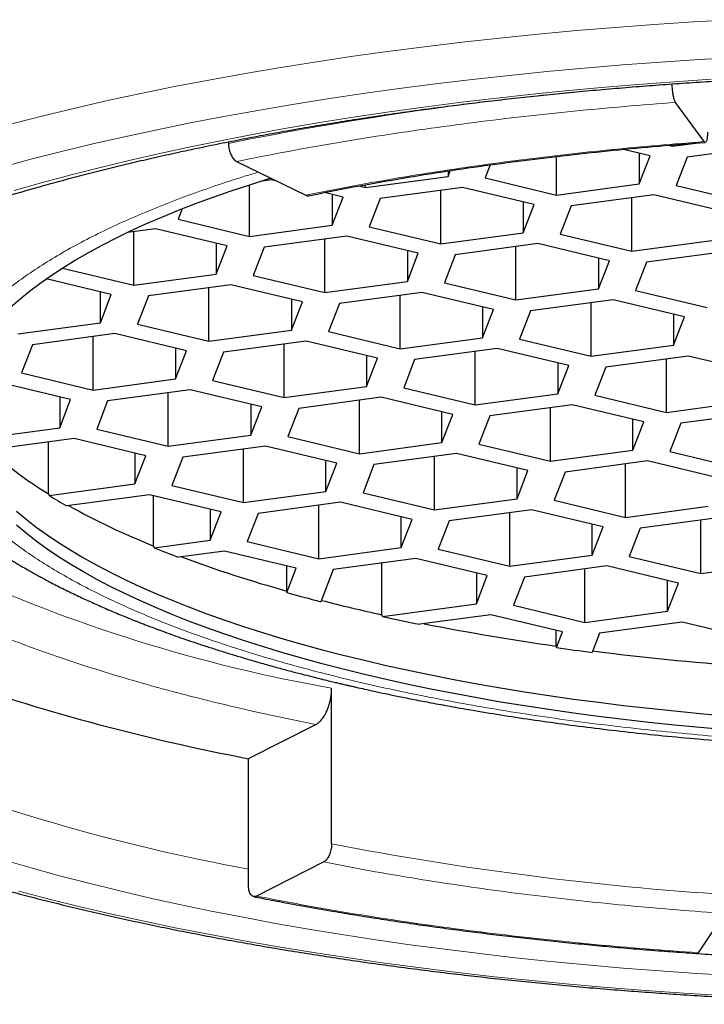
# Model space of a CAD drawing. Header units: millimetres. Extents: x 8 to 688, y 12 to 830.
# Tile 21 of 28: x 345.55 to 350.14, y 794.68 to 801.28. Entities that reach past the tile are written whole.
import ezdxf

# ---------------------------------------------------------------- set-up
doc = ezdxf.new("R2010")
doc.units = ezdxf.units.MM

msp = doc.modelspace()

# ---------------------------------------------------------------- linework, layer by layer
at = {"color": 7, "linetype": 'Continuous', "lineweight": 30}
for p, q in [((350.1369, 800.4621), (349.9459, 800.7248)), ((346.9513, 800.4611), (346.9513, 800.4503)), ((349.8987, 800.4376), (349.9254, 800.4313)), ((349.9254, 800.4313), (350.0802, 800.4521)), ((349.9254, 800.4313), (349.9254, 800.4398)), ((350.5755, 800.4327), (350.023, 800.3583)), ((349.775, 800.3679), (349.597, 800.4105)), ((349.7017, 800.3855), (349.7017, 800.1789)), ((349.7017, 800.1789), (349.775, 800.3679)), ((347.0058, 800.3289), (347.4684, 800.1028)), ((348.7037, 800.3063), (348.6699, 800.2192)), ((349.1492, 800.1045), (349.1492, 800.3628)), ((350.023, 800.3583), (349.9498, 800.1692)), ((348.4219, 800.2288), (348.4369, 800.2676)), ((348.4219, 800.2654), (348.4219, 800.2288)), ((347.0932, 799.8277), (347.0932, 800.1735)), ((347.2396, 800.2058), (347.1616, 800.1952)), ((347.2751, 800.1973), (347.2396, 800.2058)), ((347.8694, 800.1544), (348.4219, 800.2288)), ((347.8694, 800.1544), (347.8694, 800.173)), ((348.6699, 800.2192), (349.1492, 800.1045)), ((349.1492, 800.1045), (349.7017, 800.1789)), ((349.9498, 800.1692), (350.4291, 800.0546)), ((347.7189, 800.0911), (347.5952, 800.1207)), ((347.6457, 800.1086), (347.6457, 799.9021)), ((347.825, 800.165), (347.8694, 800.1544)), ((348.5195, 800.1558), (347.967, 800.0814)), ((348.373, 799.7778), (348.373, 800.1361)), ((348.9988, 800.0412), (348.5195, 800.1558)), ((349.7993, 800.1059), (349.2468, 800.0315)), ((350.2786, 799.9913), (349.7993, 800.1059)), ((347.6457, 799.9021), (347.7189, 800.0911)), ((347.967, 800.0814), (347.8937, 799.8924)), ((348.9255, 800.0587), (348.9255, 799.8521)), ((348.9255, 799.8521), (348.9988, 800.0412)), ((349.6529, 799.7278), (349.6529, 800.0862)), ((346.641, 800.0122), (346.6139, 799.9423)), ((349.2468, 800.0315), (349.1736, 799.8425)), ((346.6139, 799.9423), (347.0932, 799.8277)), ((346.4635, 799.879), (346.2741, 799.8535)), ((346.317, 799.5009), (346.317, 799.8593)), ((346.9427, 799.7644), (346.4635, 799.879)), ((347.0932, 799.8277), (347.6457, 799.9021)), ((347.8937, 799.8924), (348.373, 799.7778)), ((348.373, 799.7778), (348.9255, 799.8521)), ((349.1736, 799.8425), (349.6529, 799.7278)), ((346.8695, 799.7819), (346.8695, 799.5753)), ((347.7433, 799.8291), (347.1908, 799.7547)), ((347.5968, 799.451), (347.5968, 799.8093)), ((348.2226, 799.7144), (347.7433, 799.8291)), ((349.0232, 799.7791), (348.4706, 799.7047)), ((349.5024, 799.6645), (349.0232, 799.7791)), ((349.6529, 799.7278), (350.2054, 799.8022)), ((346.8695, 799.5753), (346.9427, 799.7644)), ((347.1908, 799.7547), (347.1175, 799.5656)), ((348.1494, 799.7319), (348.1494, 799.5254)), ((348.1494, 799.5254), (348.2226, 799.7144)), ((348.4706, 799.7047), (348.3974, 799.5157)), ((348.8767, 799.4011), (348.8767, 799.7594)), ((350.303, 799.7292), (349.7505, 799.6548)), ((349.4292, 799.682), (349.4292, 799.4755)), ((349.4292, 799.4755), (349.5024, 799.6645)), ((349.7505, 799.6548), (349.6772, 799.4658)), ((345.8392, 799.6152), (346.317, 799.5009)), ((346.317, 799.5009), (346.8695, 799.5753)), ((346.1666, 799.4376), (345.7297, 799.5421)), ((347.1175, 799.5656), (347.5968, 799.451)), ((347.5968, 799.451), (348.1494, 799.5254)), ((348.3974, 799.5157), (348.8767, 799.4011)), ((346.0933, 799.2486), (346.0933, 799.4551)), ((346.9671, 799.5023), (346.4146, 799.4279)), ((346.8206, 799.1242), (346.8206, 799.4826)), ((347.4464, 799.3877), (346.9671, 799.5023)), ((348.247, 799.4524), (347.6944, 799.378)), ((348.7263, 799.3377), (348.247, 799.4524)), ((348.8767, 799.4011), (349.4292, 799.4755)), ((349.6772, 799.4658), (350.1565, 799.3511)), ((346.0933, 799.2486), (346.1666, 799.4376)), ((346.4146, 799.4279), (346.3414, 799.2389)), ((347.3732, 799.4052), (347.3732, 799.1986)), ((347.3732, 799.1986), (347.4464, 799.3877)), ((347.6944, 799.378), (347.6212, 799.189)), ((348.1005, 799.0743), (348.1005, 799.4327)), ((349.5268, 799.4025), (348.9743, 799.3281)), ((349.3803, 799.0244), (349.3803, 799.3827)), ((350.0061, 799.2878), (349.5268, 799.4025)), ((348.653, 799.3553), (348.653, 799.1487)), ((348.653, 799.1487), (348.7263, 799.3377)), ((348.9743, 799.3281), (348.9011, 799.139)), ((345.5408, 799.1742), (346.0933, 799.2486)), ((349.9329, 799.3053), (349.9329, 799.0988)), ((349.9329, 799.0988), (350.0061, 799.2878)), ((346.3414, 799.2389), (346.8206, 799.1242)), ((346.8206, 799.1242), (347.3732, 799.1986)), ((347.6212, 799.189), (348.1005, 799.0743)), ((346.1909, 799.1756), (345.6384, 799.1012)), ((346.0445, 798.7975), (346.0445, 799.1558)), ((346.6702, 799.0609), (346.1909, 799.1756)), ((347.4708, 799.1256), (346.9183, 799.0512)), ((347.9501, 799.011), (347.4708, 799.1256)), ((348.1005, 799.0743), (348.653, 799.1487)), ((348.9011, 799.139), (349.3803, 799.0244)), ((345.6384, 799.1012), (345.5652, 798.9121)), ((346.597, 799.0784), (346.597, 798.8719)), ((346.597, 798.8719), (346.6702, 799.0609)), ((346.9183, 799.0512), (346.845, 798.8622)), ((347.3243, 798.7476), (347.3243, 799.1059)), ((348.7506, 799.0757), (348.1981, 799.0013)), ((348.6042, 798.6976), (348.6042, 799.056)), ((349.2299, 798.9611), (348.7506, 799.0757)), ((349.3803, 799.0244), (349.9329, 799.0988)), ((347.8768, 799.0285), (347.8768, 798.8219)), ((347.8768, 798.8219), (347.9501, 799.011)), ((348.1981, 799.0013), (348.1249, 798.8123)), ((349.1567, 798.9786), (349.1567, 798.772)), ((350.0305, 799.0258), (349.478, 798.9514)), ((349.884, 798.6477), (349.884, 799.0061)), ((350.5098, 798.9111), (350.0305, 799.0258)), ((349.1567, 798.772), (349.2299, 798.9611)), ((349.478, 798.9514), (349.4047, 798.7623)), ((345.894, 798.7342), (345.4147, 798.8488)), ((345.5652, 798.9121), (346.0445, 798.7975)), ((346.0445, 798.7975), (346.597, 798.8719)), ((346.845, 798.8622), (347.3243, 798.7476)), ((346.6946, 798.7989), (346.1421, 798.7245)), ((347.1739, 798.6842), (346.6946, 798.7989)), ((347.3243, 798.7476), (347.8768, 798.8219)), ((348.1249, 798.8123), (348.6042, 798.6976)), ((345.8208, 798.7517), (345.8208, 798.5451)), ((345.8208, 798.5451), (345.894, 798.7342)), ((346.1421, 798.7245), (346.0688, 798.5354)), ((346.5481, 798.4208), (346.5481, 798.7792)), ((347.9744, 798.7489), (347.4219, 798.6746)), ((347.828, 798.3709), (347.828, 798.7292)), ((348.4537, 798.6343), (347.9744, 798.7489)), ((348.6042, 798.6976), (349.1567, 798.772)), ((349.4047, 798.7623), (349.884, 798.6477)), ((349.884, 798.6477), (350.4365, 798.7221)), ((347.1006, 798.7017), (347.1006, 798.4952)), ((347.1006, 798.4952), (347.1739, 798.6842)), ((347.4219, 798.6746), (347.3487, 798.4855)), ((348.3805, 798.4453), (348.3805, 798.6518)), ((349.2543, 798.699), (348.7018, 798.6246)), ((349.1078, 798.3209), (349.1078, 798.6793)), ((349.7336, 798.5844), (349.2543, 798.699)), ((350.5341, 798.6491), (349.9816, 798.5747)), ((348.3805, 798.4453), (348.4537, 798.6343)), ((348.7018, 798.6246), (348.6285, 798.4356)), ((349.6603, 798.3953), (349.6603, 798.6019)), ((349.6603, 798.3953), (349.7336, 798.5844)), ((345.2682, 798.4707), (345.8208, 798.5451)), ((346.0688, 798.5354), (346.5481, 798.4208)), ((349.9816, 798.5747), (349.9084, 798.3857)), ((345.9184, 798.4721), (345.3446, 798.3949)), ((346.3977, 798.3575), (345.9184, 798.4721)), ((346.5481, 798.4208), (347.1006, 798.4952)), ((347.3487, 798.4855), (347.828, 798.3709)), ((345.7466, 798.1021), (345.7466, 798.449)), ((347.1983, 798.4222), (346.6457, 798.3478)), ((347.0518, 798.0441), (347.0518, 798.4025)), ((347.6775, 798.3075), (347.1983, 798.4222)), ((347.828, 798.3709), (348.3805, 798.4453)), ((348.6285, 798.4356), (349.1078, 798.3209)), ((349.1078, 798.3209), (349.6603, 798.3953)), ((349.9084, 798.3857), (350.3877, 798.271)), ((346.3245, 798.375), (346.3245, 798.1684)), ((346.3245, 798.1684), (346.3977, 798.3575)), ((346.6457, 798.3478), (346.5725, 798.1588)), ((347.6043, 798.1185), (347.6043, 798.3251)), ((348.4781, 798.3723), (347.9256, 798.2979)), ((348.3316, 797.9942), (348.3316, 798.3525)), ((348.9574, 798.2576), (348.4781, 798.3723)), ((349.7579, 798.3223), (349.2054, 798.2479)), ((350.2372, 798.2077), (349.7579, 798.3223)), ((347.6043, 798.1185), (347.6775, 798.3075)), ((347.9256, 798.2979), (347.8523, 798.1088)), ((348.8842, 798.0686), (348.8842, 798.2751)), ((348.8842, 798.0686), (348.9574, 798.2576)), ((349.6115, 797.9443), (349.6115, 798.3026)), ((349.2054, 798.2479), (349.1322, 798.0589)), ((345.7507, 798.0912), (346.3245, 798.1684)), ((346.5725, 798.1588), (347.0518, 798.0441)), ((345.7466, 798.1021), (345.7507, 798.0912)), ((346.4221, 798.0954), (345.8694, 798.021)), ((346.9014, 797.9808), (346.4221, 798.0954)), ((346.45, 797.7523), (346.45, 798.0887)), ((347.0518, 798.0441), (347.6043, 798.1185)), ((347.8523, 798.1088), (348.3316, 797.9942)), ((348.3316, 797.9942), (348.8842, 798.0686)), ((349.1322, 798.0589), (349.6115, 797.9443)), ((346.8281, 797.9983), (346.8281, 797.7917)), ((347.7019, 798.0455), (347.1494, 797.9711)), ((347.5554, 797.6674), (347.5554, 798.0258)), ((348.1812, 797.9309), (347.7019, 798.0455)), ((348.9818, 797.9956), (348.4292, 797.9212)), ((349.4611, 797.8809), (348.9818, 797.9956)), ((349.6115, 797.9443), (350.164, 798.0186)), ((346.8281, 797.7917), (346.9014, 797.9808)), ((347.1494, 797.9711), (347.0762, 797.7821)), ((348.108, 797.7418), (348.108, 797.9484)), ((348.108, 797.7418), (348.1812, 797.9309)), ((348.8353, 797.6175), (348.8353, 797.9759)), ((350.2616, 797.9456), (349.7091, 797.8713)), ((350.1151, 797.5676), (350.1151, 797.9259)), ((348.4292, 797.9212), (348.356, 797.7321)), ((349.3878, 797.6919), (349.3878, 797.8984)), ((349.3878, 797.6919), (349.4611, 797.8809)), ((349.7091, 797.8713), (349.6358, 797.6822)), ((346.4542, 797.7414), (346.8281, 797.7917)), ((346.45, 797.7523), (346.4542, 797.7414)), ((347.0762, 797.7821), (347.5554, 797.6674)), ((347.5554, 797.6674), (348.108, 797.7418)), ((348.356, 797.7321), (348.8353, 797.6175)), ((346.9257, 797.7187), (346.6176, 797.6773)), ((347.405, 797.6041), (346.9257, 797.7187)), ((348.2056, 797.6688), (347.653, 797.5944)), ((348.6849, 797.5542), (348.2056, 797.6688)), ((348.8353, 797.6175), (349.3878, 797.6919)), ((349.6358, 797.6822), (350.1151, 797.5676)), ((347.3412, 797.4509), (347.3412, 797.6194)), ((347.3419, 797.4411), (347.405, 797.6041)), ((347.653, 797.5944), (347.5698, 797.3796)), ((347.9791, 797.2915), (347.9791, 797.6383)), ((349.4854, 797.6189), (348.9329, 797.5445)), ((349.3389, 797.2408), (349.3389, 797.5992)), ((349.9647, 797.5042), (349.4854, 797.6189)), ((350.1151, 797.5676), (350.6677, 797.642)), ((348.6116, 797.5717), (348.6116, 797.3651)), ((348.6116, 797.3651), (348.6849, 797.5542)), ((348.9329, 797.5445), (348.8597, 797.3555)), ((349.8915, 797.3152), (349.8915, 797.5218)), ((349.8915, 797.3152), (349.9647, 797.5042)), ((347.3412, 797.4509), (347.3419, 797.4411)), ((347.9839, 797.2806), (348.6116, 797.3651)), ((348.8597, 797.3555), (349.3389, 797.2408)), ((347.9791, 797.2915), (347.9839, 797.2806)), ((348.7092, 797.2921), (348.2327, 797.228)), ((349.1885, 797.1775), (348.7092, 797.2921)), ((349.3389, 797.2408), (349.8915, 797.3152)), ((349.9891, 797.2422), (349.4366, 797.1678)), ((350.4684, 797.1276), (349.9891, 797.2422)), ((349.1471, 797.0821), (349.1471, 797.1874)), ((349.1477, 797.0721), (349.1885, 797.1775)), ((349.4366, 797.1678), (349.387, 797.0399)), ((349.1471, 797.0821), (349.1477, 797.0721)), ((347.6421, 795.757), (347.6421, 796.7997)), ((347.0858, 796.3277), (347.5362, 796.5563)), ((347.0858, 795.4746), (347.0858, 796.3277)), ((347.5891, 795.6353), (347.1388, 795.4067)), ((350.0999, 795.0269), (350.2767, 795.2906))]:
    msp.add_line(p, q, dxfattribs=at)
at = {"color": 8, "linetype": 'Continuous', "lineweight": 0, "flags": 128}
for points in [[(350.3303, 801.2794), (350.0662, 801.2643), (349.8034, 801.247), (349.5422, 801.2276), (349.2826, 801.206), (349.0249, 801.1822), (348.7693, 801.1563), (348.5159, 801.1283), (348.2649, 801.0982), (348.0164, 801.066), (347.7707, 801.0318), (347.5279, 800.9956), (347.2882, 800.9573), (347.0517, 800.9171), (346.8187, 800.8749), (346.5891, 800.8308), (346.3633, 800.7848), (346.1414, 800.7369), (345.9235, 800.6872), (345.7097, 800.6357), (345.5003, 800.5825)], [(350.3631, 801.0271), (350.1042, 801.0123), (349.8465, 800.9954), (349.5904, 800.9763), (349.3359, 800.9551), (349.0833, 800.9318), (348.8326, 800.9065), (348.5841, 800.879), (348.338, 800.8495), (348.0944, 800.8179), (347.8535, 800.7844), (347.6155, 800.7488), (347.3804, 800.7113), (347.1485, 800.6719), (346.92, 800.6305), (346.695, 800.5873), (346.4736, 800.5421), (346.256, 800.4952), (346.0423, 800.4465), (345.8327, 800.396), (345.6274, 800.3438), (345.4264, 800.2899)], [(350.1849, 800.8799), (349.9382, 800.8637), (349.6929, 800.8454), (349.4491, 800.8251), (349.2072, 800.8028), (348.9671, 800.7785), (348.7292, 800.7522), (348.4935, 800.724), (348.2602, 800.6938), (348.0294, 800.6616), (347.8014, 800.6276), (347.5763, 800.5916), (347.3543, 800.5539), (347.1354, 800.5142), (346.9199, 800.4728), (346.7078, 800.4296), (346.4994, 800.3847), (346.2948, 800.338), (346.0941, 800.2897), (345.8975, 800.2397), (345.705, 800.1881), (345.5169, 800.1349)], [(345.443, 795.6493), (345.6293, 795.5955), (345.8201, 795.5432), (346.0151, 795.4926), (346.2142, 795.4436), (346.4172, 795.3962), (346.6241, 795.3506), (346.8347, 795.3067), (347.0489, 795.2646), (347.2665, 795.2242), (347.4873, 795.1857), (347.7112, 795.149), (347.938, 795.1142), (348.1677, 795.0813), (348.4, 795.0504), (348.6347, 795.0213), (348.8718, 794.9942), (349.111, 794.9691), (349.3523, 794.946), (349.5953, 794.9249), (349.84, 794.9058), (350.0862, 794.8888), (350.3337, 794.8738)], [(345.5466, 795.44), (345.7502, 795.3871), (345.9581, 795.3359), (346.1701, 795.2865), (346.3862, 795.2389), (346.6061, 795.193), (346.8297, 795.149), (347.0569, 795.1069), (347.2874, 795.0667), (347.5212, 795.0284), (347.7581, 794.9921), (347.9979, 794.9577), (348.2404, 794.9254), (348.4855, 794.895), (348.7331, 794.8667), (348.9829, 794.8405), (349.2348, 794.8164), (349.4885, 794.7944), (349.744, 794.7745), (350.0011, 794.7567), (350.2595, 794.741)]]:
    msp.add_lwpolyline(points, dxfattribs=at)
at = {"color": 7, "linetype": 'Continuous', "lineweight": 30, "flags": 128}
for points in [[(345.4921, 799.3525), (345.5532, 799.4064), (345.6187, 799.4598), (345.6885, 799.5126), (345.7627, 799.5649), (345.8412, 799.6165), (345.9239, 799.6674), (346.0107, 799.7176), (346.1017, 799.7671), (346.1968, 799.8159), (346.2958, 799.8638), (346.3987, 799.9108), (346.5055, 799.957), (346.6161, 800.0023), (346.7304, 800.0467), (346.8482, 800.0901), (346.9697, 800.1325), (347.0946, 800.1739), (347.2228, 800.2142), (347.2336, 800.2175)], [(345.5316, 797.9861), (345.5956, 797.9325), (345.6639, 797.8795), (345.7366, 797.8271), (345.8136, 797.7752), (345.8949, 797.7241), (345.9803, 797.6736), (346.0699, 797.6238), (346.1635, 797.5748), (346.2612, 797.5266), (346.3628, 797.4793), (346.4683, 797.4328), (346.5775, 797.3872), (346.6905, 797.3425), (346.8072, 797.2987), (346.9274, 797.256), (347.0511, 797.2142), (347.1782, 797.1735), (347.3086, 797.1339), (347.4422, 797.0954), (347.579, 797.058), (347.7188, 797.0217), (347.8616, 796.9866), (348.0072, 796.9527), (348.1555, 796.9201), (348.3065, 796.8886), (348.46, 796.8585), (348.616, 796.8296), (348.7743, 796.802), (348.9348, 796.7758), (349.0974, 796.7509), (349.262, 796.7274), (349.4286, 796.7052), (349.5968, 796.6844), (349.7668, 796.665), (349.9382, 796.6471), (350.1111, 796.6306), (350.2853, 796.6155)], [(350.2853, 796.5207), (350.1111, 796.5358), (349.9382, 796.5523), (349.7668, 796.5703), (349.5968, 796.5896), (349.4286, 796.6104), (349.262, 796.6326), (349.0974, 796.6561), (348.9348, 796.681), (348.7743, 796.7073), (348.616, 796.7348), (348.46, 796.7637), (348.3065, 796.7938), (348.1555, 796.8253), (348.0072, 796.8579), (347.8616, 796.8918), (347.7188, 796.9269), (347.579, 796.9632), (347.4422, 797.0006), (347.3086, 797.0391), (347.1782, 797.0787), (347.0511, 797.1194), (346.9274, 797.1612), (346.8072, 797.2039), (346.6905, 797.2477), (346.5775, 797.2924), (346.4683, 797.338), (346.3628, 797.3845), (346.2612, 797.4319), (346.1635, 797.48), (346.0699, 797.529), (345.9803, 797.5788), (345.8949, 797.6293), (345.8136, 797.6804), (345.7366, 797.7323), (345.6639, 797.7847), (345.5956, 797.8377), (345.5316, 797.8913)]]:
    msp.add_lwpolyline(points, dxfattribs=at)
at = {"color": 8, "linetype": 'Continuous', "lineweight": 0}
for centre, radius, start, end in [((351.4246, 778.3193), 22.5786, 95.25065, 101.42702), ((349.4901, 807.2017), 10.5649, 245.42498, 259.92625), ((349.5149, 808.7724), 13.4069, 248.07437, 259.56121), ((351.6299, 816.326), 20.9521, 259.02797, 266.35376)]:
    msp.add_arc(centre, radius, start, end, dxfattribs=at)
at = {"color": 7, "linetype": 'Continuous', "lineweight": 30}
for centre, radius, start, end in [((347.0875, 800.3197), 2.5915, 227.93676, 238.8393), ((347.6838, 801.2282), 3.6849, 238.35694, 240.50178), ((348.3657, 802.5109), 5.1297, 241.03871, 248.07169), ((349.0327, 804.0661), 6.8301, 247.81992, 249.29197), ((349.6984, 805.9189), 8.79, 249.60938, 254.44476), ((350.2963, 807.9523), 10.9185, 254.30051, 255.53956), ((350.6336, 809.295), 12.2936, 255.58526, 257.52998), ((350.9333, 810.6117), 13.6535, 257.52461, 258.5921), ((351.3522, 812.7962), 15.8681, 258.77052, 262.01216), ((351.6379, 814.6959), 17.7989, 261.95753, 262.73485), ((351.8413, 816.3997), 19.5049, 262.78236, 265.74648), ((349.7985, 810.4951), 14.4248, 250.97521, 259.16059)]:
    msp.add_arc(centre, radius, start, end, dxfattribs=at)
for points, knots in [([(342.6387, 798.1181), (342.6386, 798.1267), (342.6384, 798.1522), (342.6418, 798.1945), (342.6488, 798.2452), (342.6595, 798.2957), (342.6736, 798.346), (342.6909, 798.396), (342.7115, 798.4457), (342.7353, 798.4952), (342.7623, 798.5446), (342.7925, 798.5939), (342.8258, 798.6433), (342.8623, 798.6926), (342.9021, 798.742), (342.9451, 798.7915), (342.9914, 798.8411), (343.0411, 798.8907), (343.094, 798.9403), (343.1503, 798.9899), (343.2099, 799.0395), (343.2728, 799.089), (343.3391, 799.1384), (343.4087, 799.1877), (343.4816, 799.2369), (343.5578, 799.2858), (343.6373, 799.3345), (343.7201, 799.3829), (343.8061, 799.431), (343.8953, 799.4788), (343.9876, 799.5262), (344.0832, 799.5732), (344.1818, 799.6197), (344.2835, 799.6658), (344.3882, 799.7114), (344.496, 799.7565), (344.6066, 799.801), (344.7202, 799.8449), (344.8366, 799.8882), (344.9559, 799.9308), (345.0779, 799.9729), (345.2026, 800.0142), (345.33, 800.0548), (345.46, 800.0947), (345.5926, 800.1339), (345.7276, 800.1722), (345.8651, 800.2098), (346.0051, 800.2466), (346.1473, 800.2826), (346.2918, 800.3177), (346.4386, 800.352), (346.5875, 800.3854), (346.7386, 800.4179), (346.8917, 800.4495), (347.0467, 800.4802), (347.2037, 800.51), (347.3626, 800.5388), (347.5232, 800.5666), (347.6856, 800.5935), (347.8497, 800.6193), (348.0154, 800.6442), (348.1826, 800.6681), (348.3513, 800.691), (348.5215, 800.7128), (348.6929, 800.7336), (348.8657, 800.7533), (349.0396, 800.772), (349.2148, 800.7897), (349.391, 800.8062), (349.5682, 800.8217), (349.7463, 800.8361), (349.9253, 800.8494), (350.1052, 800.8617), (350.2857, 800.8728), (350.467, 800.8828), (350.6488, 800.8917), (350.8311, 800.8995), (351.0139, 800.9061), (351.1971, 800.9117), (351.3806, 800.9161), (351.5644, 800.9194), (351.7483, 800.9216), (351.9323, 800.9227), (352.1164, 800.9226), (352.3004, 800.9214), (352.4843, 800.9191), (352.668, 800.9157), (352.8515, 800.9111), (353.0347, 800.9054), (353.2174, 800.8986), (353.3997, 800.8907), (353.5815, 800.8816), (353.7627, 800.8715), (353.9432, 800.8602), (354.1229, 800.8479), (354.3019, 800.8344), (354.4799, 800.8199), (354.657, 800.8043), (354.8331, 800.7876), (355.0081, 800.7698), (355.182, 800.751), (355.3546, 800.7311), (355.526, 800.7102), (355.696, 800.6882), (355.8645, 800.6652), (356.0316, 800.6412), (356.1972, 800.6162), (356.3611, 800.5902), (356.5233, 800.5632), (356.6838, 800.5352), (356.8425, 800.5063), (356.9993, 800.4764), (357.1542, 800.4456), (357.3071, 800.4139), (357.458, 800.3812), (357.6067, 800.3477), (357.7533, 800.3133), (357.8976, 800.2781), (358.0396, 800.242), (358.1793, 800.205), (358.3166, 800.1673), (358.4515, 800.1288), (358.5838, 800.0895), (358.7136, 800.0495), (358.8407, 800.0087), (358.9652, 799.9672), (359.087, 799.9251), (359.206, 799.8823), (359.3222, 799.8389), (359.4355, 799.7948), (359.5459, 799.7502), (359.6533, 799.705), (359.7578, 799.6593), (359.8592, 799.6131), (359.9575, 799.5664), (360.0527, 799.5192), (360.1448, 799.4717), (360.2336, 799.4238), (360.3193, 799.3756), (360.4016, 799.3271), (360.4807, 799.2783), (360.5565, 799.2292), (360.629, 799.18), (360.6981, 799.1307), (360.7639, 799.0812), (360.8263, 799.0317), (360.8853, 798.9821), (360.941, 798.9326), (360.9932, 798.8831), (361.0422, 798.8337), (361.0877, 798.7845), (361.13, 798.7354), (361.1689, 798.6865), (361.2046, 798.6378), (361.2371, 798.5892), (361.2664, 798.5409), (361.2925, 798.4926), (361.3155, 798.4445), (361.3354, 798.3964), (361.3523, 798.3482), (361.366, 798.2998), (361.3766, 798.251), (361.3839, 798.2018), (361.3879, 798.1576), (361.3879, 798.1297), (361.3879, 798.1184)], [0, 0, 0, 0, 0.0035821, 0.0106304, 0.0176389, 0.0245569, 0.0313538, 0.0380197, 0.0445593, 0.0509859, 0.0573157, 0.0635653, 0.0697499, 0.0758831, 0.0819761, 0.0880386, 0.0940785, 0.1001023, 0.1061152, 0.1121215, 0.1181244, 0.1241266, 0.1301295, 0.1361349, 0.1421441, 0.1481581, 0.1541774, 0.1602027, 0.1662341, 0.172272, 0.1783162, 0.1843668, 0.1904236, 0.1964866, 0.2025555, 0.2086302, 0.2147103, 0.2207957, 0.2268862, 0.2329815, 0.2390813, 0.2451854, 0.2512937, 0.2574059, 0.2635217, 0.269641, 0.2757635, 0.2818892, 0.2880178, 0.2941492, 0.3002831, 0.3064195, 0.3125582, 0.3186991, 0.324842, 0.3309868, 0.3371335, 0.3432818, 0.3494317, 0.3555832, 0.361736, 0.3678902, 0.3740456, 0.3802021, 0.3863597, 0.3925183, 0.3986779, 0.4048383, 0.4109995, 0.4171615, 0.4233242, 0.4294875, 0.4356513, 0.4418157, 0.4479806, 0.4541458, 0.4603115, 0.4664775, 0.4726437, 0.4788102, 0.4849768, 0.4911436, 0.4973105, 0.5034775, 0.5096444, 0.5158113, 0.5219782, 0.5281448, 0.5343113, 0.5404776, 0.5466436, 0.5528093, 0.5589746, 0.5651395, 0.571304, 0.5774679, 0.5836313, 0.5897941, 0.5959561, 0.6021175, 0.608278, 0.6144377, 0.6205965, 0.6267543, 0.6329111, 0.6390667, 0.6452211, 0.6513742, 0.6575259, 0.6636761, 0.6698248, 0.6759719, 0.6821171, 0.6882605, 0.6944019, 0.7005412, 0.7066782, 0.7128128, 0.7189449, 0.7250743, 0.7312008, 0.7373243, 0.7434447, 0.7495616, 0.7556749, 0.7617844, 0.7678899, 0.7739912, 0.780088, 0.7861801, 0.7922673, 0.7983492, 0.8044258, 0.8104966, 0.8165616, 0.8226204, 0.828673, 0.8347191, 0.8407588, 0.8467918, 0.8528184, 0.8588386, 0.8648529, 0.8708616, 0.8768657, 0.8828659, 0.8888639, 0.8948612, 0.9008595, 0.9068614, 0.9128706, 0.9188912, 0.9249288, 0.9309897, 0.9370821, 0.9432152, 0.9494004, 0.9556506, 0.9619801, 0.9684043, 0.9749382, 0.9815938, 0.9883764, 0.9952786, 1, 1, 1, 1]), ([(349.9459, 800.7248), (349.9434, 800.7293), (349.9383, 800.7384), (349.9316, 800.764), (349.9265, 800.795), (349.9238, 800.8254), (349.9236, 800.8434), (349.9234, 800.8505)], [0, 0, 0, 0, 0.214694, 0.429388, 0.644082, 0.858775, 1, 1, 1, 1]), ([(350.1594, 800.526), (350.1591, 800.5156), (350.1586, 800.495), (350.1548, 800.4719), (350.1491, 800.4583), (350.1428, 800.4557), (350.1386, 800.4603), (350.1369, 800.4621)], [0, 0, 0, 0, 0.214694, 0.429388, 0.644082, 0.858775, 1, 1, 1, 1]), ([(346.9513, 800.4503), (346.9519, 800.4394), (346.9531, 800.4175), (346.9625, 800.3845), (346.9763, 800.3563), (346.9916, 800.3375), (347.0018, 800.3314), (347.0058, 800.3289)], [0, 0, 0, 0, 0.2146939, 0.4293877, 0.6440816, 0.8587754, 1, 1, 1, 1]), ([(347.4888, 800.0997), (347.5802, 800.1181), (347.7631, 800.1548), (348.0458, 800.2056), (348.3341, 800.2531), (348.6281, 800.2968), (348.9255, 800.3367), (349.2258, 800.3727), (349.5284, 800.4048), (349.8346, 800.4334), (350.0413, 800.4493), (350.1447, 800.4572)], [0, 0, 0, 0, 0.111983, 0.22397, 0.335962, 0.447957, 0.559957, 0.669962, 0.77997, 0.889983, 1, 1, 1, 1]), ([(347.4684, 800.1028), (347.4747, 800.1), (347.4819, 800.0969), (347.4879, 800.1), (347.4886, 800.1004)], [0, 0, 0, 0, 0.878623, 1, 1, 1, 1]), ([(344.4726, 798.9904), (344.4726, 798.9902), (344.474, 798.9726), (344.4781, 798.9437), (344.486, 798.8938), (344.4957, 798.8463), (344.5066, 798.8016), (344.5183, 798.76), (344.5282, 798.7286), (344.5367, 798.7036), (344.544, 798.683), (344.5529, 798.6594), (344.5629, 798.6342), (344.5736, 798.6091), (344.5836, 798.5867), (344.5925, 798.5674), (344.6003, 798.5514), (344.608, 798.5358), (344.617, 798.5181), (344.6282, 798.4969), (344.6411, 798.4736), (344.6546, 798.4502), (344.6677, 798.4284), (344.6797, 798.4091), (344.6912, 798.3912), (344.7029, 798.3732), (344.7164, 798.3534), (344.7318, 798.3313), (344.7483, 798.3086), (344.7646, 798.2868), (344.7795, 798.2675), (344.7947, 798.2482), (344.812, 798.2269), (344.8335, 798.2014), (344.8581, 798.1733), (344.884, 798.1447), (344.9149, 798.1119), (344.9505, 798.0757), (344.9919, 798.0358), (345.0336, 797.9974), (345.0757, 797.9604), (345.1136, 797.9285), (345.1485, 797.9001), (345.1819, 797.8738), (345.22, 797.8446), (345.262, 797.8136), (345.3063, 797.782), (345.3512, 797.751), (345.401, 797.7178), (345.4541, 797.6838), (345.5092, 797.6498), (345.5597, 797.6197), (345.6026, 797.5949), (345.6378, 797.575), (345.6671, 797.5587), (345.6972, 797.5422), (345.7321, 797.5235), (345.788, 797.4942), (345.8632, 797.4562), (345.9526, 797.4131), (346.0413, 797.3722), (346.1314, 797.3323), (346.2072, 797.3002), (346.2632, 797.2772), (346.2944, 797.2646), (346.3194, 797.2546), (346.3384, 797.2471), (346.3535, 797.2412), (346.3713, 797.2342), (346.3965, 797.2245), (346.4315, 797.2111), (346.4747, 797.1948), (346.5262, 797.1758), (346.5844, 797.1548), (346.6472, 797.1327), (346.7154, 797.1094), (346.7885, 797.085), (346.867, 797.0596), (346.9479, 797.0342), (347.0313, 797.0088), (347.1174, 796.9834), (347.2059, 796.9581), (347.2942, 796.9337), (347.3786, 796.9111), (347.4552, 796.8912), (347.5225, 796.8741), (347.5805, 796.8597), (347.6277, 796.8483), (347.665, 796.8393), (347.6936, 796.8326), (347.7165, 796.8272), (347.7369, 796.8224), (347.7578, 796.8176), (347.7814, 796.8122), (347.8164, 796.8042), (347.8653, 796.7932), (347.9302, 796.779), (348.0069, 796.7625), (348.0961, 796.7439), (348.1986, 796.7233), (348.3131, 796.7012), (348.4398, 796.6778), (348.5938, 796.6507), (348.7741, 796.6208), (348.9789, 796.5895), (349.1906, 796.5597), (349.4088, 796.5316), (349.6333, 796.5053), (349.8641, 796.4811), (350.1145, 796.4578), (350.3853, 796.436), (350.6771, 796.4165), (350.9764, 796.4007), (351.2829, 796.3887), (351.596, 796.3807), (351.8979, 796.3773), (352.1874, 796.3777), (352.4635, 796.3815), (352.7428, 796.3888), (353.0043, 796.3989), (353.2474, 796.411), (353.4706, 796.4245), (353.6901, 796.44), (353.9116, 796.4579), (354.1321, 796.4782), (354.3503, 796.5007), (354.5566, 796.5243), (354.7511, 796.5485), (354.934, 796.5733), (355.1054, 796.5982), (355.2657, 796.6231), (355.4204, 796.6486), (355.5687, 796.6745), (355.7101, 796.7005), (355.8387, 796.7254), (355.9477, 796.7475), (356.039, 796.7666), (356.1141, 796.7828), (356.1798, 796.7973), (356.2261, 796.8078), (356.2554, 796.8145), (356.2712, 796.8181), (356.2852, 796.8214), (356.2989, 796.8246), (356.3151, 796.8283), (356.3381, 796.8338), (356.37, 796.8413), (356.4114, 796.8513), (356.4615, 796.8635), (356.5198, 796.8781), (356.6054, 796.8999), (356.7132, 796.9284), (356.8455, 796.965), (356.9787, 797.0036), (357.1118, 797.0443), (357.23, 797.0822), (357.3346, 797.1172), (357.4272, 797.1494), (357.5155, 797.1812), (357.5991, 797.2125), (357.6753, 797.2419), (357.7416, 797.2683), (357.7998, 797.2921), (357.8564, 797.3159), (357.9179, 797.3424), (357.9872, 797.3732), (358.0638, 797.4084), (358.1472, 797.4483), (358.2181, 797.4838), (358.2729, 797.5122), (358.308, 797.5308), (358.3369, 797.5464), (358.3588, 797.5584), (358.3762, 797.568), (358.3927, 797.5772), (358.4128, 797.5885), (358.4417, 797.6051), (358.4774, 797.6259), (358.5173, 797.6498), (358.5547, 797.6728), (358.5892, 797.6945), (358.6325, 797.7224), (358.6837, 797.7566), (358.7421, 797.7973), (358.7972, 797.8374), (358.8608, 797.886), (358.9319, 797.9437), (358.9912, 797.9957), (359.0311, 798.0327), (359.0552, 798.0556), (359.0819, 798.0817), (359.112, 798.1122), (359.1423, 798.1444), (359.1701, 798.175), (359.1926, 798.2009), (359.2118, 798.2237), (359.23, 798.2459), (359.2494, 798.2703), (359.2691, 798.2962), (359.2877, 798.3215), (359.3039, 798.3443), (359.3178, 798.3646), (359.3312, 798.3847), (359.3447, 798.4056), (359.3594, 798.4292), (359.3741, 798.4539), (359.3878, 798.4779), (359.3991, 798.4985), (359.4079, 798.5152), (359.4161, 798.531), (359.4251, 798.549), (359.436, 798.5716), (359.4478, 798.5974), (359.4593, 798.624), (359.4695, 798.6489), (359.4783, 798.6716), (359.4865, 798.694), (359.4948, 798.718), (359.5035, 798.7448), (359.5113, 798.7708), (359.5176, 798.7933), (359.522, 798.8105), (359.5257, 798.8252), (359.529, 798.8395), (359.5325, 798.855), (359.5361, 798.872), (359.5397, 798.8907), (359.5431, 798.9101), (359.5464, 798.9302), (359.5494, 798.9511), (359.5519, 798.9711), (359.5533, 798.9845), (359.5539, 798.9904)], [0, 0, 0, 0, 0.000067, 0.004979, 0.009035, 0.013289, 0.017785, 0.021444, 0.024923, 0.02665, 0.028544, 0.030821, 0.033481, 0.03584, 0.03817, 0.040063, 0.041514, 0.042951, 0.044732, 0.046885, 0.049406, 0.051897, 0.054105, 0.056186, 0.057944, 0.059785, 0.061918, 0.064341, 0.066953, 0.069375, 0.071514, 0.073372, 0.075822, 0.078727, 0.082125, 0.085572, 0.088724, 0.093728, 0.098577, 0.103354, 0.107999, 0.112577, 0.115585, 0.119037, 0.122931, 0.127173, 0.131469, 0.135797, 0.139982, 0.145326, 0.150195, 0.154585, 0.158429, 0.1611, 0.163412, 0.165691, 0.168524, 0.171919, 0.179116, 0.186214, 0.192336, 0.198874, 0.205831, 0.208412, 0.210561, 0.212278, 0.213562, 0.214437, 0.215354, 0.21719, 0.219546, 0.222424, 0.225822, 0.229721, 0.2338, 0.237946, 0.24271, 0.247558, 0.252492, 0.25751, 0.262613, 0.2678, 0.27305, 0.27792, 0.282237, 0.286001, 0.289212, 0.291871, 0.2938, 0.295358, 0.296553, 0.29755, 0.298683, 0.299962, 0.301385, 0.304373, 0.307849, 0.311812, 0.3166, 0.321948, 0.327855, 0.334321, 0.341346, 0.351171, 0.361235, 0.371472, 0.381883, 0.392467, 0.403225, 0.414156, 0.42713, 0.44034, 0.453788, 0.467474, 0.481398, 0.495561, 0.507642, 0.519893, 0.532313, 0.544902, 0.554913, 0.565029, 0.575088, 0.584802, 0.595412, 0.60557, 0.615273, 0.624522, 0.633317, 0.641657, 0.649544, 0.656975, 0.664759, 0.671973, 0.678615, 0.684687, 0.689058, 0.693076, 0.696663, 0.699615, 0.700564, 0.70142, 0.702183, 0.702853, 0.703647, 0.704822, 0.706608, 0.70888, 0.711639, 0.714885, 0.718599, 0.72602, 0.733232, 0.741544, 0.74956, 0.757278, 0.763364, 0.769283, 0.775035, 0.780619, 0.785903, 0.790456, 0.794281, 0.798028, 0.802417, 0.807449, 0.813121, 0.819434, 0.82639, 0.829689, 0.832526, 0.834889, 0.836777, 0.837932, 0.839208, 0.840881, 0.842954, 0.846511, 0.850023, 0.853322, 0.856408, 0.859281, 0.865118, 0.870676, 0.876017, 0.88135, 0.889978, 0.898413, 0.90101, 0.903689, 0.906836, 0.910485, 0.914637, 0.918252, 0.921257, 0.923628, 0.926036, 0.928761, 0.931805, 0.934623, 0.93709, 0.939205, 0.941122, 0.943394, 0.945805, 0.94855, 0.951177, 0.953306, 0.954937, 0.956289, 0.958078, 0.960348, 0.963069, 0.965766, 0.968189, 0.970339, 0.972298, 0.974531, 0.977112, 0.979851, 0.981844, 0.983413, 0.984637, 0.98593, 0.987354, 0.988911, 0.990602, 0.992457, 0.994273, 0.996232, 0.998333, 1, 1, 1, 1]), ([(341.7637, 798.07), (341.7636, 798.0594), (341.7634, 798.0269), (341.7668, 797.9725), (341.7738, 797.9068), (341.7845, 797.8412), (341.7987, 797.7757), (341.8166, 797.7104), (341.838, 797.6452), (341.863, 797.5801), (341.8917, 797.5151), (341.924, 797.4504), (341.96, 797.3858), (341.9997, 797.3214), (342.0431, 797.2573), (342.0901, 797.1935), (342.1409, 797.1301), (342.1952, 797.067), (342.2532, 797.0045), (342.3147, 796.9424), (342.3797, 796.8809), (342.4482, 796.8199), (342.5201, 796.7596), (342.5954, 796.6999), (342.6739, 796.6408), (342.7558, 796.5824), (342.8409, 796.5247), (342.9291, 796.4678), (343.0205, 796.4115), (343.115, 796.3559), (343.2125, 796.3011), (343.313, 796.2471), (343.4165, 796.1938), (343.523, 796.1412), (343.6323, 796.0894), (343.7444, 796.0384), (343.8594, 795.9882), (343.9772, 795.9387), (344.0977, 795.8901), (344.2209, 795.8423), (344.3467, 795.7953), (344.4752, 795.7491), (344.6062, 795.7038), (344.7397, 795.6593), (344.8758, 795.6156), (345.0142, 795.5729), (345.1551, 795.531), (345.2983, 795.49), (345.4438, 795.4499), (345.5916, 795.4107), (345.7415, 795.3725), (345.8936, 795.3352), (346.0478, 795.2988), (346.2041, 795.2633), (346.3623, 795.2289), (346.5225, 795.1954), (346.6846, 795.1629), (346.8485, 795.1313), (347.0142, 795.1008), (347.1816, 795.0713), (347.3506, 795.0428), (347.5213, 795.0154), (347.6935, 794.9889), (347.8672, 794.9635), (348.0424, 794.9392), (348.2189, 794.9159), (348.3967, 794.8937), (348.5758, 794.8726), (348.756, 794.8525), (348.9374, 794.8336), (349.1199, 794.8157), (349.3033, 794.7989), (349.4877, 794.7832), (349.673, 794.7687), (349.859, 794.7552), (350.0458, 794.7429), (350.2333, 794.7317), (350.4214, 794.7216), (350.6101, 794.7126), (350.7992, 794.7048), (350.9888, 794.6981), (351.1787, 794.6925), (351.3689, 794.6881), (351.5593, 794.6848), (351.7499, 794.6827), (351.9406, 794.6817), (352.1313, 794.6818), (352.3219, 794.6831), (352.5125, 794.6855), (352.7029, 794.689), (352.893, 794.6937), (353.0828, 794.6996), (353.2723, 794.7065), (353.4613, 794.7146), (353.6498, 794.7239), (353.8378, 794.7342), (354.0251, 794.7457), (354.2117, 794.7583), (354.3976, 794.772), (354.5826, 794.7868), (354.7668, 794.8028), (354.95, 794.8198), (355.1322, 794.838), (355.3133, 794.8572), (355.4932, 794.8775), (355.672, 794.8989), (355.8271, 794.9185), (355.9223, 794.9311), (355.9588, 794.936)], [0, 0, 0, 0, 0.004259, 0.013106, 0.021956, 0.030824, 0.039721, 0.048659, 0.057648, 0.066696, 0.075809, 0.08499, 0.094241, 0.103562, 0.112948, 0.122394, 0.131896, 0.141446, 0.151037, 0.160661, 0.170312, 0.179984, 0.18967, 0.199366, 0.209069, 0.218774, 0.228478, 0.23818, 0.247878, 0.25757, 0.267257, 0.276937, 0.28661, 0.296277, 0.305937, 0.315589, 0.325236, 0.334875, 0.344509, 0.354136, 0.363758, 0.373374, 0.382985, 0.392591, 0.402192, 0.411788, 0.421381, 0.430969, 0.440554, 0.450135, 0.459712, 0.469287, 0.478858, 0.488427, 0.497993, 0.507556, 0.517117, 0.526676, 0.536233, 0.545788, 0.555341, 0.564892, 0.574442, 0.58399, 0.593536, 0.603082, 0.612626, 0.622169, 0.63171, 0.641251, 0.650791, 0.66033, 0.669868, 0.679405, 0.688942, 0.698478, 0.708014, 0.717549, 0.727083, 0.736618, 0.746152, 0.755685, 0.765218, 0.774752, 0.784285, 0.793818, 0.80335, 0.812883, 0.822416, 0.831949, 0.841482, 0.851016, 0.860549, 0.870083, 0.879617, 0.889152, 0.898687, 0.908223, 0.917759, 0.927295, 0.936833, 0.946371, 0.95591, 0.96545, 0.97499, 0.984532, 0.994075, 1, 1, 1, 1]), ([(347.5362, 796.5563), (347.542, 796.5598), (347.5539, 796.5669), (347.5712, 796.5839), (347.5877, 796.6054), (347.6025, 796.6307), (347.6156, 796.6595), (347.6264, 796.6905), (347.6346, 796.7233), (347.6408, 796.7602), (347.6416, 796.7855), (347.6421, 796.7997)], [0, 0, 0, 0, 0.105866, 0.214802, 0.320667, 0.429603, 0.535469, 0.644405, 0.750271, 0.859207, 1, 1, 1, 1]), ([(347.6421, 795.757), (347.6415, 795.746), (347.6404, 795.7241), (347.6312, 795.6911), (347.6178, 795.6628), (347.6029, 795.6439), (347.593, 795.6377), (347.5891, 795.6353)], [0, 0, 0, 0, 0.214694, 0.429388, 0.644082, 0.858775, 1, 1, 1, 1]), ([(347.1388, 795.4067), (347.1328, 795.4047), (347.1209, 795.4007), (347.105, 795.409), (347.0931, 795.427), (347.0867, 795.4504), (347.0861, 795.4677), (347.0858, 795.4746)], [0, 0, 0, 0, 0.214694, 0.429388, 0.644082, 0.858775, 1, 1, 1, 1]), ([(347.1195, 795.4035), (347.1286, 795.4016), (347.1862, 795.39), (347.294, 795.3695), (347.4427, 795.3419), (347.5932, 795.3153), (347.7451, 795.2896), (347.8984, 795.2648), (348.0532, 795.2409), (348.2093, 795.218), (348.3666, 795.1959), (348.5252, 795.1749), (348.6849, 795.1547), (348.8458, 795.1355), (349.0077, 795.1173), (349.1705, 795.1), (349.3343, 795.0838), (349.4989, 795.0684), (349.6643, 795.0541), (349.8303, 795.0408), (349.997, 795.0284), (350.1642, 795.017), (350.3318, 795.0067), (350.4997, 794.9974), (350.6245, 794.991), (350.6934, 794.988), (350.7061, 794.9874)], [0, 0, 0, 0, 0.008427, 0.053188, 0.097942, 0.142688, 0.187426, 0.232157, 0.276879, 0.321593, 0.366297, 0.410992, 0.455675, 0.500347, 0.545005, 0.589647, 0.634273, 0.678878, 0.723459, 0.76801, 0.812526, 0.856998, 0.901412, 0.945749, 0.989982, 1, 1, 1, 1]), ([(350.0933, 795.0231), (350.094, 795.0227), (350.096, 795.0214), (350.0983, 795.0247), (350.0999, 795.0269)], [0, 0, 0, 0, 0.320082, 1, 1, 1, 1])]:
    msp.add_open_spline(points, degree=3, knots=knots, dxfattribs=at)
at = {"color": 8, "linetype": 'Continuous', "lineweight": 0}
for points, knots in [([(347.0058, 800.3289), (347.1072, 800.3493), (347.3097, 800.39), (347.6227, 800.4462), (347.9416, 800.4988), (348.2672, 800.5472), (348.5967, 800.5914), (348.9291, 800.6313), (349.2639, 800.6667), (349.6026, 800.6984), (349.8314, 800.716), (349.9459, 800.7248)], [0, 0, 0, 0, 0.1121518, 0.2240748, 0.3359409, 0.4479218, 0.5601198, 0.6701294, 0.7800043, 0.889907, 1, 1, 1, 1]), ([(347.4684, 800.1028), (347.5604, 800.1213), (347.7442, 800.1582), (348.0281, 800.2092), (348.3177, 800.2569), (348.6132, 800.3009), (348.9122, 800.341), (349.2139, 800.3772), (349.5177, 800.4094), (349.8252, 800.4381), (350.0329, 800.4541), (350.1369, 800.4621)], [0, 0, 0, 0, 0.112089, 0.223986, 0.335862, 0.447888, 0.560081, 0.670049, 0.779916, 0.889845, 1, 1, 1, 1]), ([(354.7658, 796.581), (354.7022, 796.5726), (354.575, 796.5559), (354.3815, 796.533), (354.1864, 796.5119), (353.9894, 796.4927), (353.7905, 796.4753), (353.5869, 796.4594), (353.3511, 796.4435), (353.0826, 796.4285), (352.7846, 796.4161), (352.4852, 796.4076), (352.2057, 796.4036), (351.9469, 796.403), (351.7095, 796.405), (351.4728, 796.4095), (351.2368, 796.4165), (351.0014, 796.4261), (350.7492, 796.4391), (350.4812, 796.4561), (350.1986, 796.478), (349.9194, 796.5036), (349.6436, 796.5328), (349.3715, 796.5657), (349.1038, 796.6021), (348.8413, 796.6419), (348.5846, 796.6851), (348.3335, 796.7316), (348.0901, 796.7812), (347.8548, 796.8334), (347.6282, 796.8882), (347.409, 796.9458), (347.1973, 797.0061), (347.009, 797.0644), (346.8424, 797.1197), (346.6962, 797.1714), (346.5552, 797.2244), (346.4196, 797.2787), (346.2894, 797.3344), (346.1662, 797.3907), (346.0366, 797.4538), (345.9029, 797.5243), (345.7665, 797.6031), (345.6402, 797.6837), (345.5347, 797.7585), (345.447, 797.8267), (345.3748, 797.8881), (345.3083, 797.9501), (345.2477, 798.0126), (345.1928, 798.0756), (345.143, 798.1402), (345.0926, 798.2151), (345.0455, 798.3002), (345.0062, 798.3948), (344.9797, 798.4898), (344.967, 798.5785), (344.9651, 798.6607), (344.9712, 798.736), (344.9854, 798.8111), (345.0076, 798.886), (345.0377, 798.9607), (345.0787, 799.0407), (345.1326, 799.1258), (345.2016, 799.2154), (345.2821, 799.304), (345.3743, 799.3916), (345.4778, 799.4779), (345.5925, 799.5628), (345.718, 799.6461), (345.854, 799.7276), (346.0007, 799.8073), (346.1567, 799.8845), (346.3214, 799.9592), (346.494, 800.0311), (346.6754, 800.1007), (346.866, 800.1678), (347.0251, 800.2201), (347.1226, 800.2494), (347.151, 800.2579)], [0, 0, 0, 0, 0.010547, 0.021074, 0.031588, 0.042101, 0.05262, 0.063154, 0.074184, 0.089531, 0.104854, 0.120178, 0.135533, 0.147672, 0.159781, 0.171873, 0.183962, 0.196062, 0.208186, 0.22306, 0.237891, 0.252705, 0.267528, 0.282384, 0.297258, 0.312089, 0.326904, 0.341726, 0.356582, 0.371145, 0.385668, 0.400174, 0.414688, 0.429234, 0.44042, 0.45158, 0.462726, 0.473868, 0.485016, 0.496182, 0.506893, 0.521371, 0.535828, 0.550285, 0.564767, 0.575318, 0.585846, 0.596362, 0.606874, 0.617391, 0.627922, 0.638951, 0.654298, 0.66962, 0.684945, 0.7003, 0.712439, 0.724548, 0.73664, 0.748729, 0.760828, 0.772953, 0.787826, 0.802658, 0.817472, 0.832295, 0.847151, 0.862025, 0.876856, 0.89167, 0.906493, 0.921349, 0.935912, 0.950434, 0.964941, 0.979455, 0.994, 1, 1, 1, 1]), ([(347.5362, 796.5563), (347.4497, 796.5739), (347.2771, 796.6089), (347.0262, 796.6651), (346.7819, 796.724), (346.5445, 796.7857), (346.314, 796.8501), (346.0908, 796.9173), (345.8753, 796.9869), (345.6684, 797.0589), (345.4698, 797.1331), (345.2809, 797.2098), (345.1566, 797.2625), (345.0979, 797.2902), (345.0963, 797.2909)], [0, 0, 0, 0, 0.090887, 0.181543, 0.272086, 0.362639, 0.453322, 0.544254, 0.635141, 0.725797, 0.816341, 0.906894, 0.997576, 1, 1, 1, 1]), ([(350.2767, 795.2906), (350.1704, 795.2981), (349.9582, 795.3133), (349.6437, 795.3409), (349.3328, 795.3722), (349.0257, 795.4074), (348.725, 795.4461), (348.431, 795.4882), (348.1444, 795.5336), (347.863, 795.5823), (347.6805, 795.6176), (347.5891, 795.6353)], [0, 0, 0, 0, 0.112089, 0.223986, 0.335862, 0.447888, 0.560081, 0.670049, 0.779916, 0.889845, 1, 1, 1, 1]), ([(350.0999, 795.0269), (349.9828, 795.0352), (349.7488, 795.0519), (349.4023, 795.0823), (349.0597, 795.1168), (348.7215, 795.1556), (348.3901, 795.1982), (348.0661, 795.2446), (347.7504, 795.2947), (347.4404, 795.3483), (347.2394, 795.3872), (347.1388, 795.4067)], [0, 0, 0, 0, 0.112152, 0.224075, 0.335941, 0.447922, 0.56012, 0.670129, 0.780004, 0.889907, 1, 1, 1, 1])]:
    msp.add_open_spline(points, degree=3, knots=knots, dxfattribs=at)

doc.saveas('drawing.dxf')
